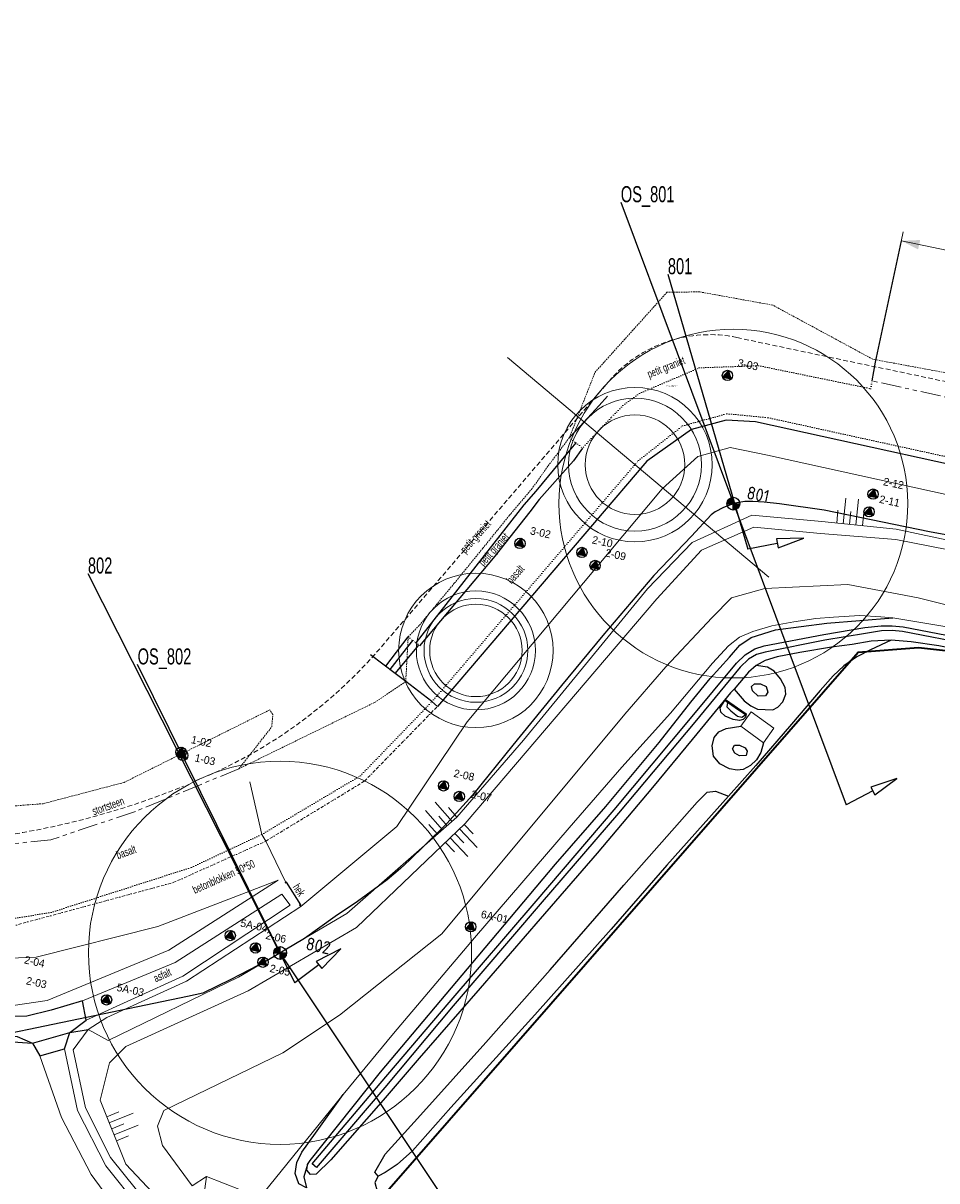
# Model space of a CAD drawing. Header units: metres. Extents: x 63969 to 66720, y 402115 to 403595.
# Tile 6 of 52: x 64704 to 64846, y 403303 to 403483. Entities that reach past the tile are written whole.
import ezdxf
from ezdxf.enums import TextEntityAlignment as Align

# ---------------------------------------------------------------- set-up
doc = ezdxf.new("R2010")
doc.units = ezdxf.units.M
for name, pattern in [('BORDER', [1.75, 0.5, -0.25, 0.5, -0.25, 0, -0.25]), ('DOT', [0.25, 0, -0.25]), ('HIDDEN', [0.375, 0.25, -0.125]), ('PHANTOM2', [1.25, 0.625, -0.125, 0.125, -0.125, 0.125, -0.125])]:
    doc.linetypes.add(name, pattern=pattern)
doc.layers.get('0').update_dxf_attribs({"linetype": 'CONTINUOUS'})
for name, color, linetype, lineweight in [('BS-BEBOUWING', 253, 'CONTINUOUS', 0), ('BS-BETONBAND', 253, 'BORDER', 0), ('BS-DIJKPAAL', 2, 'CONTINUOUS', 25), ('BS-DIJKPAALNR', 6, 'CONTINUOUS', 25), ('BS-HEKWERK-KL-1_5M', 253, 'RASTER', 0), ('BS-HEKWERK-NVV-KL-1_5M', 253, 'RASTER', 0), ('BS-KANT-KREUKELBERM', 35, 'PHANTOM2', 0), ('BS-KANT-VERHARDING', 253, 'CONTINUOUS', 0), ('BS-KRUINLIJN', 253, 'CONTINUOUS', 0), ('BS-KUNSTWERK-CONTOUR', 253, 'CONTINUOUS', 0), ('BS-OVERIGE-TEKSTEN', 253, 'CONTINUOUS', 0), ('BS-PERKOENRIJ', 203, 'DOT', 5), ('BS-RASTER', 253, 'RASTER', 0), ('BS-SYMBOOL-TALUD', 253, 'CONTINUOUS', 0), ('BS-TEENLIJN', 253, 'CONTINUOUS', 0), ('BS-TEENSCHOT-INGEMETEN', 11, 'HIDDEN', 13), ('BS-TUSSENBERM', 253, 'CONTINUOUS', 0), ('BS-WERKGRENS', 62, 'PBZ-WERKGRENS', 35), ('BS-ZANDLIJN', 2, 'HIDDEN', 20), ('GM-C3D-POINT-BORING @ 1', 2, 'CONTINUOUS', 25), ('GM-C3D-POINT-LABEL_BORING', 7, 'CONTINUOUS', 25)]:
    doc.layers.add(name, color=color, linetype=linetype, lineweight=lineweight)
for name, color, linetype in [('BS-BINNENKRUINLIJN-KPN', 253, 'CONTINUOUS'), ('BS-BINNENTEENLIJN-KPN', 253, 'CONTINUOUS'), ('BS-BOORPUNTEN MET CODE', 2, 'CONTINUOUS'), ('BS-DWP KANT PUIN-STENEN', 253, 'CONTINUOUS'), ('BS-INSTEEK-SLOOT-KPN', 253, 'CONTINUOUS'), ('BS-ONDERHOUDSSTROOK', 253, 'CONTINUOUS'), ('BS-OVERIG-KPN', 253, 'CONTINUOUS'), ('BS-PAAL-HOUT', 253, 'CONTINUOUS'), ('BS-SCHEIDINGSL-TALUDBEKL-NTZ', 253, 'CONTINUOUS'), ('BS-SCHEIDINGSLIJN-TALUDBEKL', 253, 'CONTINUOUS'), ('BS-SCHEIDINGSLIJN-TALUDBEKLEDING', 253, 'CONTINUOUS'), ('BS-VLAKAFSLUITING', 253, 'CONTINUOUS'), ('BS-WATERLIJN-KPN', 253, 'CONTINUOUS'), ('DWARSPROFIEL_LOKATIE', 125, 'CONTINUOUS'), ('DWARSPROFIEL_LOKATIE_INGEMETEN', 1, 'CONTINUOUS'), ('THEORETISCHE_NULLIJN', 125, 'CONTINUOUS')]:
    doc.layers.add(name, color=color, linetype=linetype)
doc.layers.add('Cirkel ingemeten teen', color=69, linetype='CONTINUOUS', lineweight=9, plot=False)
doc.styles.add('ISO', font='isocp.shx', dxfattribs={"height": 2.5})
doc.styles.add('StagCAD', font='StagCAD.ttf')
doc.linetypes.add('PBZ-WERKGRENS', pattern='A,5.5,-1.05,["O",StagCAD,S=2,R=0,X=0,Y=-1],-3.45', length=10)
doc.linetypes.add('RASTER', pattern='A,3,-2,[200,RASTER,S=0.75,R=0,X=0,Y=0],-2,3', length=10)

# ---------------------------------------------------------------- blocks, each defined once
blk = doc.blocks.new('PIJLTJE')
at = {"layer": 'DWARSPROFIEL_LOKATIE'}
blk.add_line((0, 4.69), (0, 0), dxfattribs=at)
blk.add_lwpolyline([(0, 8.9), (-0.7, 4.69), (0.7, 4.69)], close=True, dxfattribs=at)
blk = doc.blocks.new('S03')
at = {"color": 0}
for p, q in [((-2.01, 0), (-2.01, -2.01)), ((-1, 0), (-1, -4.01)), ((0, 0), (0, -2.01)), ((1, 0), (1, -4.01)), ((2.01, 0), (2.01, -2.01))]:
    blk.add_line(p, q, dxfattribs=at)
blk = doc.blocks.new('S04')
at = {"color": 0}
for p, q in [((-1, 0), (-1, 4.01)), ((1, 0), (1, 4.01)), ((-2.01, 0), (-2.01, 2.01)), ((0, 0), (0, 2.01)), ((2.01, 0), (2.01, 2.01))]:
    blk.add_line(p, q, dxfattribs=at)
blk = doc.blocks.new('132')
at = {"layer": 'BS-DIJKPAAL'}
h = blk.add_hatch(color=256, dxfattribs=at)
h.paths.add_polyline_path([(0, 0), (0, 0.1, 0.414214), (-0.1, 0)])
h.paths.add_polyline_path([(0.1, 0), (0, 0), (0, -0.1, 0.414214)])
for p, q in [((-0.1, 0), (0.1, 0)), ((0, -0.1), (0, 0.1))]:
    blk.add_line(p, q, dxfattribs=at)
blk.add_circle((0, 0), 0.1, dxfattribs=at)
blk = doc.blocks.new('Anna Vosdijkpolder')
at = {"layer": 'BS-ONDERHOUDSSTROOK', "ltscale": 5, "flags": 128}
blk.add_lwpolyline([(64713.52, 403331.46), (64713.52, 403331.46), (64708.66, 403330.02), (64704.88, 403329.07), (64701.14, 403329.01), (64691.47, 403329.64), (64676.74, 403332.2), (64665.17, 403336.02), (64664.3, 403333.76), (64676.64, 403329.46), (64691.06, 403327.09), (64697.68, 403326.56), (64703.4, 403325.94), (64705.79, 403324.89), (64706.94, 403322.92), (64710.74, 403324), (64711.56, 403326.53), (64714.1, 403328.46)], close=True, dxfattribs=at)
blk = doc.blocks.new('Houten paaltje')
at = {"layer": 'BS-HEKWERK-KL-1_5M'}
for p, q in [((-0.14, 0), (0, -0.14)), ((-0.14, -0.14), (0, 0))]:
    blk.add_line(p, q, dxfattribs=at)
at = {"layer": 'BS-KUNSTWERK-CONTOUR'}
blk.add_lwpolyline([(-0.14, -0.14), (0, -0.14), (0, 0), (-0.14, 0)], close=True, dxfattribs=at)
blk = doc.blocks.new('A$C22626F1A')
at = {"layer": 'BS-PERKOENRIJ'}
for p, q in [((64797.52, 403423.98), (64795.66, 403422.07)), ((64795.66, 403422.07), (64792.83, 403419.12)), ((64789.2, 403418.99), (64790.19, 403418.17)), ((64792.83, 403419.12), (64791.25, 403417.36)), ((64790.19, 403418.17), (64791.25, 403417.36)), ((64764.15, 403388.04), (64764.86, 403387.44)), ((64764.86, 403387.44), (64765.36, 403387.09)), ((64765.36, 403387.09), (64765.92, 403386.65))]:
    blk.add_line(p, q, dxfattribs=at)
at = {"layer": 'BS-SCHEIDINGSLIJN-TALUDBEKL'}
for points in [[(64795.13, 403425.43, 0), (64793.8, 403423.99, 0), (64790.82, 403420.7, 0), (64789.2, 403418.99, 0)], [(64790.19, 403418.17, 0), (64788.67, 403416.34, 0), (64784, 403410.67, 0), (64782.12, 403408.57, 0), (64765.36, 403387.09, 0)], [(64791.25, 403417.36, 0), (64789.83, 403415.39, 0), (64784.51, 403409.37, 0), (64783.04, 403407.46, 0), (64777.6, 403400.58, 0), (64765.92, 403386.65, 0)], [(64760.66, 403383.46, 0), (64764.15, 403388.04, 0)], [(64761.34, 403382.93, 0), (64763.34, 403385.52, 0), (64764.86, 403387.44, 0)]]:
    blk.add_polyline3d(points, dxfattribs=at)
at = {"layer": 'BS-ZANDLIJN'}
blk.add_polyline3d([(64789.2, 403418.99, 0), (64785.85, 403414.54, 0), (64783.41, 403411.09, 0), (64779.89, 403406.92, 0), (64775.74, 403401.79, 0), (64771.32, 403396.36, 0), (64765.87, 403389.81, 0), (64764.15, 403388.04, 0)], dxfattribs=at)
blk = doc.blocks.new('A$C4D814C64')
at = {"insert": (64804.19, 403427.11), "char_height": 0.2, "attachment_point": 1}
blk.add_mtext_dynamic_manual_height_columns('grote dichtheid', width=3.1221, gutter_width=1, heights=[0], dxfattribs=at)
blk = doc.blocks.new('BORING-PBZ')
at = {"layer": 'BS-BOORPUNTEN MET CODE'}
h = blk.add_hatch(color=256, dxfattribs=at)
h.dxf.hatch_style = 1
h.paths.add_polyline_path([(0, 0.8), (-0.69, -0.4), (0.69, -0.4)])
blk.add_lwpolyline([(0, 0.8), (-0.69, -0.4), (0.69, -0.4)], close=True, dxfattribs=at)
blk.add_circle((0, 0), 0.8, dxfattribs=at)
blk = doc.blocks.new('DIM_PIJL')
at = {"layer": 'BS-OVERIGE-TEKSTEN'}
blk.add_line((0, 1.41), (0, -1.41), dxfattribs=at)
at = {"layer": 'BS-OVERIGE-TEKSTEN', "linetype": 'ByBlock'}
blk.add_solid([(-2.83, -0.75), (-2.83, 0.75), (0, 0)], dxfattribs=at)

msp = doc.modelspace()

# ---------------------------------------------------------------- linework, layer by layer
at = {"layer": 'BS-BEBOUWING'}
msp.add_polyline3d([(64815.83, 403374.13, 0), (64817.44, 403376.36, 0), (64820.99, 403373.82, 0), (64819.38, 403371.58, 0)], close=True, dxfattribs=at)
at = {"layer": 'BS-BETONBAND'}
msp.add_lwpolyline([(64651.81, 403345.91), (64652.89, 403345.56), (64677.85, 403341.67), (64701.82, 403342.85), (64727.64, 403349.83), (64742.03, 403356.28), (64757.38, 403365.61), (64768.68, 403377.21)], dxfattribs=at)
at = {"layer": 'BS-BINNENKRUINLIJN-KPN'}
for points in [[(64817.64, 403379.64, 0), (64817.47, 403380.29, 0), (64817.94, 403380.75, 0), (64818.89, 403380.71, 0), (64819.77, 403380.31, 0), (64820.03, 403379.45, 0), (64819.68, 403378.88, 0), (64818.55, 403378.79, 0)], [(64815.65, 403369.55, 0), (64814.93, 403369.96, 0), (64814.54, 403370.63, 0), (64814.86, 403371.2, 0), (64815.65, 403371.21, 0), (64816.5, 403370.79, 0), (64816.82, 403370.25, 0), (64816.65, 403369.59, 0)]]:
    msp.add_polyline3d(points, close=True, dxfattribs=at)
for points in [[(64813.76, 403377.85, 0), (64813.68, 403377.14, 0), (64814.27, 403376.51, 0), (64815.34, 403375.7, 0), (64816.01, 403375.56, 0), (64816.54, 403375.9, 0)], [(64748.35, 403302.37, 0), (64747.14, 403303.02, 0), (64746.58, 403304.6, 0), (64746.84, 403306.31, 0), (64747.6, 403307.94, 0), (64749.77, 403310.89, 0), (64754.04, 403316.89, 0)]]:
    msp.add_polyline3d(points, dxfattribs=at)
at = {"layer": 'BS-BINNENTEENLIJN-KPN'}
for points in [[(64814.78, 403379.89, 0), (64816.33, 403378.1, 0), (64817.4, 403377.32, 0), (64818.44, 403376.8, 0), (64820.79, 403376.67, 0), (64821.59, 403377.1, 0), (64822.37, 403377.91, 0), (64822.82, 403379.1, 0), (64822.73, 403380.18, 0), (64822.01, 403381.53, 0), (64821.02, 403382.69, 0), (64819.97, 403383.32, 0), (64818.23, 403383.59, 0)], [(64816.65, 403376.07, 0), (64816.54, 403375.56, 0), (64816.21, 403375.2, 0), (64815.63, 403375.03, 0), (64814.64, 403375.18, 0), (64813.42, 403375.69, 0), (64812.71, 403376.32, 0), (64812.62, 403376.99, 0), (64813.35, 403378.14, 0)], [(64819.38, 403371.58, 0), (64818.95, 403370.06, 0), (64818.25, 403368.9, 0), (64817.32, 403368.01, 0), (64816.21, 403367.43, 0), (64815.27, 403367.31, 0), (64814.09, 403367.54, 0), (64812.58, 403368.28, 0), (64811.57, 403369.46, 0), (64811.37, 403371.08, 0), (64811.67, 403372.38, 0), (64812.42, 403373.25, 0), (64813.58, 403373.78, 0), (64815.83, 403374.13, 0)], [(64748.5, 403306.03, 0), (64747.93, 403304.08, 0), (64748.35, 403302.37, 0)]]:
    msp.add_polyline3d(points, dxfattribs=at)
at = {"layer": 'BS-HEKWERK-NVV-KL-1_5M'}
msp.add_lwpolyline([(64747.44, 403346.36), (64745.18, 403349.9), (64745.22, 403349.92), (64747.47, 403346.38)], close=True, dxfattribs=at)
at = {"layer": 'BS-INSTEEK-SLOOT-KPN'}
for points in [[(64748.5, 403306.03, 0), (64748.92, 403306.65, 0), (64759.85, 403320.36, 0), (64775.01, 403338.38, 0), (64787.06, 403352.7, 0), (64794.85, 403361.65, 0), (64803.14, 403371.61, 0), (64808.08, 403377.89, 0), (64811.09, 403381.55, 0), (64814.08, 403384.89, 0), (64815.7, 403386.72, 0), (64817.46, 403387.92, 0), (64821.21, 403389.12, 0), (64829.22, 403390.15, 0), (64839.48, 403390.96, 0)], [(64839.19, 403387.49, 0), (64836.09, 403387.35, 0), (64833.12, 403386.84, 0), (64829.92, 403386.45, 0), (64824.99, 403385.62, 0), (64821.46, 403384.91, 0), (64819.62, 403384.36, 0), (64818.23, 403383.59, 0)], [(65073.78, 403338.33, 0), (65058.41, 403341.61, 0), (65036.71, 403346.29, 0), (65018.9, 403350.12, 0), (64999.33, 403354.22, 0), (64982.82, 403357.77, 0), (64965.31, 403361.39, 0), (64947.78, 403364.99, 0), (64929.44, 403369, 0), (64910.78, 403372.98, 0), (64892.83, 403376.8, 0), (64872.92, 403381.08, 0), (64855.04, 403384.92, 0), (64846.61, 403386.62, 0), (64842.32, 403387.26, 0), (64839.19, 403387.49, 0)], [(64818.23, 403383.59, 0), (64817.01, 403382.54, 0), (64814.78, 403379.89, 0)], [(64814.78, 403379.89, 0), (64814.22, 403379.32, 0), (64811.38, 403375.87, 0), (64808.28, 403372.05, 0), (64802.09, 403364.62, 0), (64793.53, 403354.43, 0), (64784.64, 403344.2, 0), (64775.34, 403333.42, 0), (64765.85, 403322.56, 0), (64760.26, 403316.02, 0), (64752.14, 403306.74, 0), (64749.87, 403304.5, 0), (64748.97, 403304.47, 0), (64748.4, 403305.16, 0), (64748.5, 403306.03, 0)]]:
    msp.add_polyline3d(points, dxfattribs=at)
at = {"layer": 'BS-KANT-KREUKELBERM', "ltscale": 5}
for points in [[(65288.18, 403330.55), (65284.11, 403331.95), (65281.84, 403333.63), (65258.57, 403338.84), (65244.3, 403341.8), (65205.79, 403351.11), (65159.93, 403360.17), (65117.3, 403368.97), (65060.69, 403380.6), (65013.29, 403390.88), (64949.79, 403404.23), (64912.13, 403411.58), (64865.15, 403421.43), (64836.24, 403427.82)], [(64737.85, 403367.54), (64721.77, 403360.89), (64708.64, 403356.49), (64682.13, 403353.75), (64661.65, 403355.87), (64655.33, 403357.62)]]:
    msp.add_lwpolyline(points, dxfattribs=at)
at = {"layer": 'BS-KANT-VERHARDING'}
for points in [[(64722.3, 403299.4), (64717.16, 403305.82), (64712.79, 403314.4), (64710.74, 403324), (64711.56, 403326.53), (64714.1, 403328.46), (64729.13, 403335.31), (64745.83, 403346.33), (64744.5, 403348.05), (64727.92, 403337.43), (64713.52, 403331.46), (64708.66, 403330.02), (64704.88, 403329.07), (64701.14, 403329.01)], [(64703.4, 403325.94), (64705.79, 403324.89), (64706.94, 403322.92), (64710.29, 403313.3), (64714.9, 403304.46), (64719.92, 403297.64)]]:
    msp.add_lwpolyline(points, dxfattribs=at)
at = {"layer": 'BS-KRUINLIJN', "flags": 128}
msp.add_lwpolyline([(64959.16, 403377.84), (64911.95, 403388.17), (64861.56, 403398.9), (64839.9, 403403.17), (64828.24, 403404.07), (64817.86, 403405.07), (64809.74, 403401.5), (64802.81, 403393.95), (64773.02, 403359.04), (64756.1, 403342.86), (64739.31, 403333.03), (64720.26, 403324.37), (64717.75, 403321.83), (64716.29, 403316.01), (64720.29, 403306.09), (64728.6, 403297.2), (64731.64, 403295.39), (64732.81, 403304.17), (64738.1, 403302.1), (64733.85, 403294.43), (64733.81, 403293.37), (64740.9, 403289.68), (64758.31, 403281.56)], dxfattribs=at)
at = {"layer": 'BS-KRUINLIJN'}
for points in [[(64959.57, 403379.23, 0), (64912.69, 403389.39, 0), (64861.37, 403400.2, 0), (64839.99, 403404.79, 0), (64828.42, 403405.96, 0), (64817.56, 403406.92, 0), (64808.27, 403402.71, 0), (64801.34, 403395.48, 0), (64782.05, 403371.99, 0), (64771.73, 403359.99, 0), (64754.62, 403345.03, 0), (64737.79, 403335.12, 0), (64717.52, 403325.28, 0), (64714.44, 403327.01, 0)], [(64959.16, 403377.84, 0), (64911.95, 403388.17, 0), (64861.56, 403398.9, 0), (64839.9, 403403.17, 0), (64828.24, 403404.07, 0), (64817.86, 403405.07, 0), (64809.74, 403401.5, 0), (64802.81, 403393.95, 0), (64773.02, 403359.04, 0), (64756.1, 403342.86, 0), (64739.31, 403333.03, 0), (64720.26, 403324.37, 0), (64717.75, 403321.83, 0), (64716.29, 403316.01, 0), (64720.29, 403306.09, 0), (64728.6, 403297.2, 0), (64731.64, 403295.39, 0), (64732.81, 403304.17, 0), (64738.1, 403302.1, 0), (64733.85, 403294.43, 0), (64733.81, 403293.37, 0), (64740.9, 403289.68, 0), (64758.31, 403281.56, 0)]]:
    msp.add_polyline3d(points, dxfattribs=at)
at = {"layer": 'BS-OVERIG-KPN'}
for points in [[(64839.19, 403387.49, 0), (64835.97, 403386.03, 0), (64833.85, 403384.9, 0), (64831.85, 403383.54, 0), (64830.17, 403381.97, 0), (64828.14, 403379.7, 0), (64823.71, 403374.45, 0), (64818.16, 403368.02, 0), (64813.93, 403363.28, 0)], [(64813.35, 403378.14, 0), (64813.47, 403378.31, 0)], [(64813.76, 403377.85, 0), (64813.35, 403378.14, 0)], [(64813.47, 403378.31, 0), (64816.65, 403376.07, 0)], [(64816.54, 403376.02, 0), (64815.05, 403377.07, 0), (64813.82, 403377.93, 0), (64813.47, 403378.18, 0)], [(64816.54, 403375.9, 0), (64814.97, 403377.01, 0), (64813.76, 403377.85, 0)], [(64759.5, 403304.2, 0), (64758.98, 403304.85, 0), (64760.59, 403307.61, 0), (64766.08, 403313.68, 0), (64776.21, 403324.97, 0), (64786.19, 403336.27, 0), (64797.65, 403349.45, 0), (64809.06, 403362.35, 0), (64810.61, 403363.9, 0), (64811.9, 403364.06, 0), (64813.93, 403363.28, 0)], [(64813.93, 403363.28, 0), (64812.15, 403361.29, 0), (64804.34, 403352.54, 0), (64795.71, 403342.61, 0), (64783.83, 403329.26, 0), (64770.78, 403314.86, 0), (64764.84, 403308.15, 0), (64762.45, 403306.03, 0), (64760.59, 403304.8, 0), (64759.5, 403304.2, 0)], [(64759.5, 403304.2, 0), (64758.98, 403303.2, 0), (64759.31, 403301.88, 0), (64759.93, 403300.46, 0), (64760.81, 403298.75, 0)]]:
    msp.add_polyline3d(points, dxfattribs=at)
at = {"layer": 'BS-OVERIGE-TEKSTEN'}
msp.add_line((64840.78, 403449.59), (65117.25, 403391.11), dxfattribs=at)
at = {"layer": 'BS-PAAL-HOUT'}
msp.add_line((64836.78, 403430.71), (64840.78, 403449.59), dxfattribs=at)
at = {"layer": 'BS-PERKOENRIJ'}
for p, q in [((64789.2, 403418.99), (64790.19, 403418.17)), ((64764.15, 403388.04), (64764.86, 403387.44)), ((64764.86, 403387.44), (64765.36, 403387.09)), ((64765.36, 403387.09), (64765.8, 403386.75))]:
    msp.add_line(p, q, dxfattribs=at)
for points in [[(64797.52, 403423.98), (64800.08, 403425.85), (64809.37, 403429.83), (64818.6, 403430.17), (64836, 403426.6), (64836.24, 403427.82)], [(64653.66, 403352.07), (64660.84, 403350.12), (64680.41, 403347.8), (64692.77, 403348.11), (64692.81, 403342.75), (64693.11, 403342.7), (64708.67, 403345.19), (64730.5, 403352.2), (64741.4, 403357.31), (64756.72, 403366.43), (64767.85, 403377.96), (64799.92, 403415.42), (64806.79, 403420.81), (64813.68, 403422.7), (64820.1, 403422.08), (64864.72, 403412.31), (64910.9, 403402.33), (64962.64, 403391.36)]]:
    msp.add_lwpolyline(points, dxfattribs=at)
at = {"layer": 'BS-RASTER', "flags": 128}
for points in [[(64747.48, 403346.14), (64729.68, 403334.51), (64717.34, 403328.89), (64714.44, 403327.01), (64712.08, 403323.83), (64714.03, 403314.83), (64717.92, 403307.09), (64723.83, 403299.69), (64733.81, 403293.37), (64738.73, 403297.94), (64754.04, 403316.89), (64761.89, 403326.39), (64774.47, 403341.26), (64789.17, 403358.37), (64797.37, 403367.78), (64804.91, 403376.16), (64811.43, 403383.93), (64813.9, 403386.64), (64815.65, 403387.99), (64817.68, 403388.86), (64820.65, 403389.76), (64824.06, 403390.35), (64827.49, 403390.88), (64830.23, 403391.09), (64834.34, 403391.35), (64837.57, 403391.15), (64839.48, 403390.96), (64850.33, 403389.16), (64866.06, 403385.95), (64883.18, 403381.98), (64896.37, 403379.34), (64911.24, 403376.16), (64926.93, 403372.77), (64944.88, 403368.72), (64962.52, 403364.93), (64980.23, 403361.08), (64996.68, 403357.43), (65007.03, 403355.12), (65016, 403353.21), (65026.07, 403351.12), (65038.13, 403348.62), (65054.64, 403345.09), (65074.77, 403340.9), (65092.72, 403337.13), (65111.01, 403333.14), (65117.3, 403330.53), (65122.35, 403327.37), (65129.18, 403323.35), (65134.54, 403321.45), (65144.56, 403317.55), (65153.05, 403314.66), (65163.71, 403310.09), (65168.78, 403308.86), (65173.13, 403307.98), (65175.29, 403307.44), (65176.61, 403307.37), (65179.12, 403307.3), (65184.27, 403307.91), (65196.95, 403309.51), (65198.45, 403309.52), (65202.27, 403308.89), (65209.16, 403307.24), (65216.59, 403306.14), (65221.27, 403305.81), (65223.56, 403305.41), (65232.17, 403303.56), (65239.14, 403302.71), (65247.89, 403302.58), (65254.35, 403302.34), (65259.5, 403301.35), (65274.02, 403297.93), (65284.36, 403295.46), (65297.61, 403292.48), (65316.82, 403288.12), (65336.97, 403283.64), (65354.26, 403279.54), (65376.32, 403274.61), (65393.36, 403270.6), (65399.35, 403269.37), (65421.31, 403264.52), (65443.29, 403259.7), (65470.8, 403253.38), (65492.38, 403248.16), (65508.8, 403244.79), (65538.21, 403238.19), (65553.36, 403234.64), (65558.51, 403233.5), (65583.34, 403228.14), (65604.02, 403223.78), (65625.79, 403219.02), (65639.28, 403215.87), (65647.34, 403213.53), (65649.91, 403212.76), (65660.01, 403210.09), (65680.2, 403203.86), (65700.68, 403197.83), (65721.35, 403191.46), (65735.12, 403187.69), (65759, 403180.59), (65778.85, 403174.77), (65788.57, 403172.09), (65805.1, 403166.87), (65823.5, 403161.27), (65837.19, 403157.37), (65851.66, 403153.05), (65863.84, 403149.49), (65867.69, 403148.18), (65876.86, 403145.89), (65888.82, 403142.03), (65892.65, 403139.29), (65894.62, 403136.96), (65899.21, 403130.93)], [(64745.13, 403349.83), (64742.03, 403356.28), (64741.4, 403357.31), (64739.56, 403365.52)]]:
    msp.add_lwpolyline(points, dxfattribs=at)
at = {"layer": 'BS-SCHEIDINGSL-TALUDBEKL-NTZ'}
for points in [[(64836.24, 403427.82, 0), (64836.78, 403430.71, 0)], [(64763.77, 403381.08, 0), (64762.11, 403382.35, 0), (64765.8, 403386.75, 0)], [(64762.11, 403382.35, 0), (64758.3, 403385.26, 0)]]:
    msp.add_polyline3d(points, dxfattribs=at)
at = {"layer": 'BS-SCHEIDINGSLIJN-TALUDBEKLEDING'}
msp.add_lwpolyline([(64962.31, 403390.38), (64910.46, 403401.33), (64864.29, 403411.29), (64818.1, 403421.44), (64813.56, 403421.69), (64808.17, 403420.26), (64801.22, 403415.36), (64768.68, 403377.21), (64767.85, 403377.96), (64763.77, 403381.08)], dxfattribs=at)
msp.add_polyline3d([(64790.19, 403418.17, 0), (64788.67, 403416.34, 0), (64784, 403410.67, 0), (64782.12, 403408.57, 0), (64765.36, 403387.09, 0)], dxfattribs=at)
at = {"layer": 'BS-TEENLIJN'}
msp.add_polyline3d([(64732.81, 403304.17, 0), (64730.56, 403302.69, 0), (64726, 403308.98, 0), (64725.2, 403311.98, 0), (64726.18, 403314.41, 0), (64744.69, 403323.38, 0), (64753.49, 403329.25, 0), (64769.37, 403341.87, 0), (64797.81, 403376.02, 0), (64804.16, 403383.39, 0), (64811.39, 403391.02, 0), (64814.39, 403394.12, 0), (64819.56, 403395.54, 0), (64832.46, 403396.19, 0), (64843.39, 403394.12, 0), (64858.79, 403390.28, 0), (64911.29, 403379.02, 0), (64956.79, 403369.38, 0)], dxfattribs=at)
at = {"layer": 'BS-TEENSCHOT-INGEMETEN', "ltscale": 3}
for p, q in [((64815.23, 403434.55), (65113.11, 403371.54)), ((64760, 403386.48), (64795.41, 403427.83))]:
    msp.add_line(p, q, dxfattribs=at)
for points in [[(64760, 403386.48, -0.119704), (64731.06, 403365.62)], [(64655.05, 403359.33, 0.159207), (64729.25, 403364.83)]]:
    msp.add_lwpolyline(points, format="xyb", dxfattribs=at)
msp.add_arc((64810.98, 403414.5), 20.5, 78.056, 139.4306, dxfattribs=at)
at = {"layer": 'BS-TUSSENBERM'}
msp.add_lwpolyline([(64960.45, 403385.33), (64909.32, 403396.67), (64863.01, 403406.81), (64820, 403416.28), (64814.18, 403417.44), (64809.18, 403416.06), (64803.6, 403411.05), (64773.32, 403374.8), (64762.41, 403358.57), (64747.48, 403346.14)], dxfattribs=at)
msp.add_lwpolyline([(64726.94, 403339.32), (64708.07, 403331.5), (64702.77, 403330.73), (64691.71, 403331.03), (64678.03, 403333.76), (64660.6, 403339.89), (64681.63, 403337.32), (64706.35, 403338.27), (64725.26, 403342.99), (64743.96, 403350.22)], close=True, dxfattribs=at)
at = {"layer": 'BS-VLAKAFSLUITING'}
msp.add_polyline3d([(64701.96, 403325.15, 0), (64705.79, 403324.89, 0), (64711.56, 403326.53, 0), (64714.44, 403327.01, 0)], dxfattribs=at)
at = {"layer": 'BS-WATERLIJN-KPN'}
for points in [[(64750.14, 403305.86, 0), (64749.89, 403305.56, 0), (64749.21, 403306.1, 0), (64759.79, 403318.6, 0), (64770.52, 403331.21, 0), (64784.04, 403346.96, 0), (64796.18, 403361.15, 0), (64808.03, 403375.32, 0), (64815.14, 403383.95, 0), (64816.52, 403385.26, 0), (64817.99, 403386.16, 0), (64819.46, 403386.61, 0), (64828.76, 403388.37, 0), (64835.1, 403389.5, 0), (64837.64, 403389.75, 0), (64839.36, 403389.74, 0), (64841.06, 403389.57, 0), (64851.81, 403387.51, 0), (64872.13, 403383.2, 0), (64899.84, 403377.19, 0), (64930.96, 403370.51, 0), (64964.8, 403363.12, 0)], [(64964.65, 403362.4, 0), (64930.8, 403369.79, 0), (64899.68, 403376.47, 0), (64871.98, 403382.48, 0), (64851.66, 403386.8, 0), (64840.94, 403388.84, 0), (64839.33, 403389, 0), (64837.7, 403388.94, 0), (64835.2, 403388.56, 0), (64828.88, 403387.54, 0), (64819.63, 403385.63, 0), (64818.29, 403385.28, 0), (64817.04, 403384.54, 0), (64815.75, 403383.34, 0), (64808.7, 403374.75, 0), (64796.82, 403360.61, 0), (64784.64, 403346.46, 0), (64771.12, 403330.7, 0), (64760.5, 403317.99, 0), (64750.14, 403305.86, 0)]]:
    msp.add_polyline3d(points, dxfattribs=at)
at = {"layer": 'BS-WERKGRENS', "flags": 128}
msp.add_lwpolyline([(64795.96, 403269.31), (64759.73, 403300.59), (64834.06, 403385.63), (64843.43, 403386.36), (64854.69, 403385.13), (64896.38, 403376.05), (64830.39, 403238.15), (64803.83, 403262.47)], dxfattribs=at)
at = {"layer": 'BS-ZANDLIJN'}
msp.add_line((64789.2, 403418.99), (64793.19, 403429.16), dxfattribs=at)
for points in [[(64737.85, 403367.54, 0), (64742.95, 403374.02, 0), (64743.11, 403375.95, 0), (64742.64, 403376.68, 0), (64720.02, 403365.41, 0), (64707.45, 403362.1, 0), (64684.74, 403360.34, 0), (64663.61, 403361.29, 0), (64644.99, 403367.94, 0), (64630.24, 403372.44, 0), (64609.73, 403383.23, 0), (64591.47, 403393.98, 0), (64542.28, 403421.71, 0), (64504.74, 403442.8, 0), (64470.73, 403461.83, 0), (64459.75, 403466.17, 0), (64409.68, 403483.41, 0)], [(65292.23, 403340.26, 0), (65287.06, 403334.79, 0), (65259.33, 403341.43, 0), (65244.68, 403345.93, 0), (65206.87, 403353.71, 0), (65160.87, 403364.1, 0), (65119.03, 403371.4, 0), (65117.32, 403373.12, 0), (65061.99, 403384.81, 0), (65013.85, 403395.24, 0), (64964.75, 403405.28, 0), (64912.09, 403415.9, 0), (64865.21, 403425.81, 0), (64836.34, 403431.18, 0), (64820.79, 403439.59, 0), (64809.42, 403441.65, 0), (64804.36, 403441.58, 0), (64793.19, 403429.16, 0)], [(64789.2, 403418.99, 0), (64785.85, 403414.54, 0), (64783.41, 403411.09, 0), (64779.89, 403406.92, 0), (64775.74, 403401.79, 0), (64771.32, 403396.36, 0), (64765.87, 403389.81, 0), (64764.15, 403388.04, 0)], [(64764.15, 403388.04, 0), (64763.77, 403381.08, 0), (64758.91, 403377.82, 0), (64737.85, 403367.54, 0)]]:
    msp.add_polyline3d(points, dxfattribs=at)
at = {"layer": 'Cirkel ingemeten teen'}
msp.add_line((64779.59, 403431.44), (64820.18, 403397.3), dxfattribs=at)
for centre, radius in [((64814.68, 403408.74), 27.1), ((64799.39, 403414.79), 12), ((64799.39, 403414.79), 10.32), ((64799.39, 403414.79), 7.74), ((64774.67, 403385.92), 12), ((64774.67, 403385.92), 9.25), ((64774.67, 403385.92), 8.06), ((64774.67, 403385.92), 7.18), ((64744.24, 403338.92), 29.77)]:
    msp.add_circle(centre, radius, dxfattribs=at)
at = {"layer": 'DWARSPROFIEL_LOKATIE'}
msp.add_lwpolyline([(64771.97, 403297.32), (64744.24, 403338.92), (64722.11, 403383.74)], dxfattribs=at)
msp.add_polyline3d([(64797.19, 403455.58, 0), (64832.18, 403361.9, 0)], dxfattribs=at)
at = {"layer": 'DWARSPROFIEL_LOKATIE_INGEMETEN'}
for points in [[(64804.5, 403444.39), (64816.9, 403401.67)], [(64714.39, 403397.87), (64746.52, 403334.24)]]:
    msp.add_lwpolyline(points, dxfattribs=at)
at = {"layer": 'THEORETISCHE_NULLIJN', "flags": 128}
msp.add_lwpolyline([(64856.5, 403402.3), (64845.15, 403404.33), (64828.77, 403407.73), (64821.85, 403408.73), (64819.47, 403408.94), (64817.72, 403409.07), (64816.47, 403409.09), (64814.89, 403408.82), (64813.14, 403408.16), (64811.83, 403407.48), (64811.21, 403407.01), (64808.18, 403403.69), (64802.3, 403397.56), (64794.42, 403388.22), (64787.97, 403380.45), (64780.43, 403371.17), (64774.15, 403363.43), (64770.15, 403359), (64766.69, 403355.58), (64764.39, 403353.38), (64762.97, 403352.04), (64760.9, 403350.25), (64756.26, 403346.9), (64752.79, 403344.55), (64748.04, 403341.17), (64742.2, 403337.68), (64736.6, 403334.77), (64732.24, 403332.67), (64729.86, 403332.14), (64695.95, 403325.07)], dxfattribs=at)

# ---------------------------------------------------------------- block references
for name in ['Anna Vosdijkpolder', 'A$C4D814C64']:
    msp.add_blockref(name, (0, 0))
at = {"layer": 'BS-DIJKPAAL', "xscale": 10, "yscale": 10, "zscale": 10}
for p in [(64814.67, 403408.73), (64744.25, 403338.9)]:
    msp.add_blockref('132', p, dxfattribs=at)
at = {"layer": 'BS-DWP KANT PUIN-STENEN'}
for p, rotation in [((64816.9, 403401.67), 280.9687106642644), ((64746.52, 403334.24), 306.4746707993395)]:
    msp.add_blockref('PIJLTJE', p, dxfattribs=dict(at, rotation=rotation))
at = {"layer": 'BS-HEKWERK-KL-1_5M', "rotation": 302.4950174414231}
msp.add_blockref('Houten paaltje', (64745.23, 403349.81), dxfattribs=at)
at = {"layer": 'BS-HEKWERK-KL-1_5M', "xscale": -1, "rotation": 302.4950176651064}
msp.add_blockref('Houten paaltje', (64747.38, 403346.44), dxfattribs=at)
at = {"layer": 'BS-OVERIGE-TEKSTEN', "xscale": -1, "rotation": 347.4953032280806}
msp.add_blockref('DIM_PIJL', (64840.78, 403449.59), dxfattribs=at)
at = {"layer": 'BS-PAAL-HOUT'}
msp.add_blockref('A$C22626F1A', (0, 0), dxfattribs=at)
at = {"layer": 'BS-SYMBOOL-TALUD'}
for name, p, rotation in [('S03', (64832.73, 403405.52), 174.2290011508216), ('S03', (64770.22, 403358.67), 221.1552416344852), ('S04', (64771.39, 403357.48), 223.7167864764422), ('S04', (64718.08, 403311.58), 291.9818247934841)]:
    msp.add_blockref(name, p, dxfattribs=dict(at, rotation=rotation))
at = {"layer": 'DWARSPROFIEL_LOKATIE', "rotation": 297.5975024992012}
msp.add_blockref('PIJLTJE', (64832.18, 403361.9), dxfattribs=at)
at = {"layer": 'GM-C3D-POINT-BORING @ 1', "rotation": 348}
for p in [(64813.76, 403428.66), (64836.38, 403410.21), (64835.77, 403407.46), (64781.52, 403402.56), (64791.14, 403401.15), (64793.2, 403399.13), (64728.84, 403370.1), (64729.13, 403369.61), (64769.64, 403364.87), (64772.09, 403363.23), (64773.87, 403342.96), (64736.5, 403341.6), (64740.42, 403339.68), (64741.58, 403337.46), (64717.28, 403331.6)]:
    msp.add_blockref('BORING-PBZ', p, dxfattribs=at)

# ---------------------------------------------------------------- texts
at = {"layer": 'BS-DIJKPAALNR', "style": 'ISO'}
for s, p in [('801', (64816.61, 403409.53)), ('802', (64748.11, 403339.43))]:
    msp.add_text(s, height=2, rotation=348.0032, dxfattribs=at).set_placement(p)
at = {"layer": 'BS-OVERIGE-TEKSTEN', "width": 0.68}
for s, rotation, p in [('petit graniet', 22.0679, (64804.28, 403429.81)), ('petit graniet', 48.2384, (64774.72, 403403.51)), ('petit graniet', 48.2384, (64777.54, 403401.52)), ('basalt', 48.2384, (64780.78, 403397.77)), ('stortsteen', 19.7169, (64717.53, 403361.74)), ('basalt', 19.7169, (64720.32, 403354.6)), ('betonblokken 50*50', 24.1293, (64735.47, 403350.78)), ('asfalt', 24.7079, (64725.94, 403335.48))]:
    msp.add_text(s, height=1.25, rotation=rotation, dxfattribs=at).set_placement(p, align=Align.MIDDLE)
msp.add_text('hek', height=1.25, rotation=302.495, dxfattribs=at).set_placement((64746.35, 403348.15), align=Align.BOTTOM_CENTER)
at = {"layer": 'DWARSPROFIEL_LOKATIE', "width": 0.68}
for s, p in [('OS_801', (64797.19, 403455.58)), ('OS_802', (64722.11, 403383.74))]:
    msp.add_text(s, height=2.5, dxfattribs=at).set_placement(p)
at = {"layer": 'DWARSPROFIEL_LOKATIE_INGEMETEN', "width": 0.68}
for s, p in [('801', (64804.5, 403444.39)), ('802', (64714.39, 403397.87))]:
    msp.add_text(s, height=2.5, dxfattribs=at).set_placement(p)
at = {"layer": 'GM-C3D-POINT-LABEL_BORING', "linetype": 'ByBlock', "char_height": 1.2, "attachment_point": 4, "rotation": 348.0032}
for s, insert in [('3-03', (64815.38, 403430.66)), ('2-12', (64838, 403412.21)), ('2-11', (64837.39, 403409.47)), ('3-02', (64783.14, 403404.56)), ('2-10', (64792.76, 403403.15)), ('2-09', (64794.82, 403401.13)), ('1-02', (64730.46, 403372.1)), ('1-03', (64731.02, 403369.27)), ('2-08', (64771.27, 403366.87)), ('2-07', (64773.95, 403363.62)), ('6A-01', (64775.49, 403344.96)), ('5A-04', (64738.12, 403343.6)), ('2-06', (64742.04, 403341.68)), ('2-04', (64704.52, 403337.87)), ('2-05', (64742.67, 403336.55)), ('2-03', (64704.82, 403334.62)), ('5A-03', (64718.9, 403333.6))]:
    msp.add_mtext(s, dxfattribs=dict(at, insert=insert))

doc.saveas('drawing.dxf')
